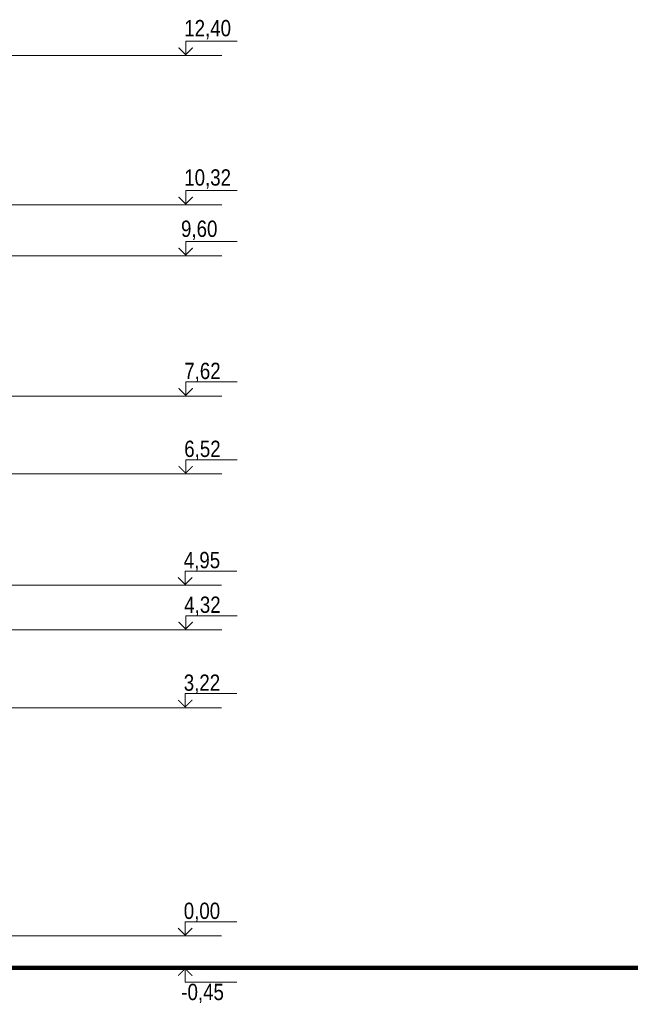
# Model space of a CAD drawing. Header units: millimetres. Extents: x -257011 to 237647566, y 2784933 to 6706507.
# Tile 109 of 256: x 9373350 to 9397534, y 5018983 to 5058015. Entities that reach past the tile are written whole.
import ezdxf

# ---------------------------------------------------------------- set-up
doc = ezdxf.new("R2010")
doc.units = ezdxf.units.MM
doc.header["$LTSCALE"] = 1000
doc.linetypes.add('HIDDEN', pattern=[0.375, 0.25, -0.125])
doc.styles.get("Standard").update_dxf_attribs({"font": 'ARIALN.TTF'})

# ---------------------------------------------------------------- blocks, each defined once
blk = doc.blocks.new('fjmhk')
at = {"color": 252, "linetype": 'HIDDEN', "lineweight": 9, "ltscale": 800}
for p, q in [((10017225.5, 5086880.5, 0), (10041452.4, 5086880.5, 0)), ((10038306.6, 5084772.8, 0), (10041452.4, 5084772.8, 0)), ((10038306.6, 5084052.8, 0), (10041452.4, 5084052.8, 0)), ((10038413.6, 5082072.8, 0), (10041452.4, 5082072.8, 0)), ((10041452.4, 5080972.8, 0), (10038413.6, 5080972.8, 0)), ((10037906.6, 5079402.8, 0), (10041452.4, 5079402.8, 0)), ((10041452.4, 5078772.8, 0), (10038413.6, 5078772.8, 0)), ((10037906.6, 5077672.8, 0), (10041452.4, 5077672.8, 0)), ((10038413.7, 5074452.8, 0), (10041452.4, 5074452.8, 0))]:
    blk.add_line(p, q, dxfattribs=at)
at = {"lineweight": 9}
for p, q in [((10041452.4, 5086880.5, 0), (10042110.7, 5086880.5, 0)), ((10041452.4, 5084772.8, 0), (10042110.7, 5084772.8, 0)), ((10041452.4, 5084052.8, 0), (10042110.7, 5084052.8, 0)), ((10041452.4, 5082072.8, 0), (10042110.7, 5082072.8, 0)), ((10041452.4, 5080972.8, 0), (10042110.7, 5080972.8, 0)), ((10041445.4, 5079402.8, 0), (10042103.7, 5079402.8, 0)), ((10041452.4, 5078772.8, 0), (10042110.7, 5078772.8, 0)), ((10041445.4, 5077672.8, 0), (10042103.7, 5077672.8, 0)), ((10041445.4, 5074452.8, 0), (10042103.7, 5074452.8, 0)), ((10041445.4, 5074002.8, 0), (10042103.7, 5074002.8, 0))]:
    blk.add_line(p, q, dxfattribs=at)
at = {"lineweight": 9, "const_width": 16, "elevation": 0}
for points in [[(10041498.5, 5086991.9), (10041598.5, 5086891.9), (10041698.5, 5086991.9)], [(10041498.5, 5084884.1), (10041598.5, 5084784.1), (10041698.5, 5084884.1)], [(10041498.5, 5084164.1), (10041598.5, 5084064.1), (10041698.5, 5084164.1)], [(10041498.5, 5082184.1), (10041598.5, 5082084.1), (10041698.5, 5082184.1)], [(10041498.5, 5081084.1), (10041598.5, 5080984.1), (10041698.5, 5081084.1)], [(10041491.5, 5079514.1), (10041591.5, 5079414.1), (10041691.5, 5079514.1)], [(10041498.5, 5078884.1), (10041598.5, 5078784.1), (10041698.5, 5078884.1)], [(10041491.5, 5077784.1), (10041591.5, 5077684.1), (10041691.5, 5077784.1)], [(10041491.5, 5074564.1), (10041591.5, 5074464.1), (10041691.5, 5074564.1)], [(10041491.5, 5073891.5), (10041591.5, 5073991.5), (10041691.5, 5073891.5)]]:
    blk.add_lwpolyline(points, dxfattribs=at)
at = {"lineweight": 9, "elevation": 0}
for points in [[(10041598.5, 5086880.5), (10041598.5, 5087080.5), (10042325.2, 5087080.5)], [(10041598.5, 5084772.8), (10041598.5, 5084972.8), (10042325.2, 5084972.8)], [(10041598.5, 5084052.8), (10041598.5, 5084252.8), (10042325.2, 5084252.8)], [(10041598.5, 5082072.8), (10041598.5, 5082272.8), (10042325.2, 5082272.8)], [(10041598.5, 5080972.8), (10041598.5, 5081172.8), (10042325.2, 5081172.8)], [(10041591.5, 5079402.8), (10041591.5, 5079602.8), (10042318.2, 5079602.8)], [(10041598.5, 5078772.8), (10041598.5, 5078972.8), (10042325.2, 5078972.8)], [(10041591.5, 5077672.8), (10041591.5, 5077872.8), (10042318.2, 5077872.8)], [(10041591.5, 5074452.8), (10041591.5, 5074652.8), (10042318.2, 5074652.8)], [(10041591.5, 5074002.8), (10041591.5, 5073802.8), (10042318.2, 5073802.8)]]:
    blk.add_lwpolyline(points, dxfattribs=at)
at = {"lineweight": 100, "ltscale": 100, "elevation": 0}
blk.add_lwpolyline([(10048580.7, 5074002.8), (10038306.6, 5074002.8)], dxfattribs=at)
at = {"lineweight": 9}
for s, p in [('12,40', (10041578.6, 5087150.1, 0)), ('10,32', (10041578.6, 5085042.4, 0)), ('9,60', (10041533.1, 5084318.7, 0)), ('7,62', (10041578.6, 5082312.8, 0)), ('6,52', (10041578.6, 5081212.8, 0)), ('4,95', (10041571.6, 5079642.8, 0)), ('4,32', (10041578.6, 5079012.8, 0)), ('3,22', (10041571.6, 5077912.8, 0)), ('0,00', (10041571.6, 5074692.8, 0)), ('-0,45', (10041537.1, 5073548, 0))]:
    blk.add_text(s, height=230, dxfattribs=at).set_placement(p)

msp = doc.modelspace()

# ---------------------------------------------------------------- texts
at = {"color": 7, "lineweight": 30, "insert": (9274450.095, 5036394.889), "char_height": 939.4258, "width": 8914.89017, "attachment_point": 1}
msp.add_mtext('\\pi2351.83787;{\\fTimes New Roman|b0|i0|c204|p18;\\C256;Qurilish         \\P\\pi2708.16847;  hajmi\\P\\pi3422.97631;   m³}', dxfattribs=at)

# ---------------------------------------------------------------- next in the draw order: block references
at = {"lineweight": 50, "xscale": 2.808936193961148, "yscale": 2.808936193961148, "zscale": 2.808936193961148}
msp.add_blockref('fjmhk', (-18826286.307, -9232122.376, 0), dxfattribs=at)

doc.saveas('drawing.dxf')
